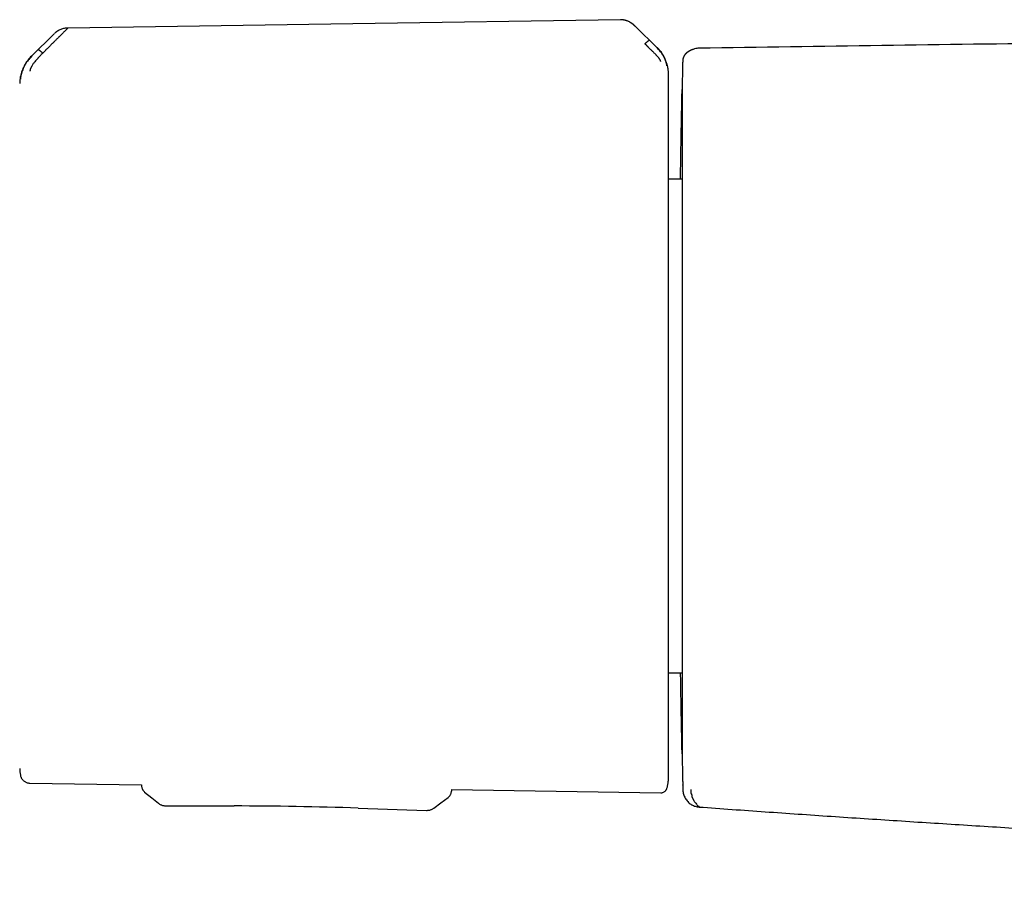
# Model space of a CAD drawing. Header units: millimetres. Extents: x 8 to 904, y 12 to 416.
# Tile 5 of 15: x 258 to 319, y 352 to 406. Entities that reach past the tile are written whole.
import ezdxf

# ---------------------------------------------------------------- set-up
doc = ezdxf.new("R2010")
doc.units = ezdxf.units.MM

msp = doc.modelspace()

# ---------------------------------------------------------------- linework, layer by layer
at = {"color": 7, "linetype": 'Continuous', "lineweight": 30}
for p, q in [((260.802, 405.873), (260.802, 405.873)), ((297.313, 404.667), (296.001, 405.959)), ((296.001, 405.959), (296.002, 405.958)), ((259.959, 405.521), (258.552, 404.124)), ((259.963, 405.525), (259.958, 405.521)), ((259.962, 405.524), (259.961, 405.523)), ((259.246, 404.317), (259.398, 404.47)), ((298.914, 403.785), (298.912, 403.762)), ((298.915, 403.858), (298.915, 403.863)), ((298.842, 396.5), (298.036, 396.5)), ((298.036, 365.904), (298.841, 365.904)), ((258.451, 359.064), (265.375, 358.957)), ((265.375, 358.958), (265.374, 358.906)), ((265.374, 358.906), (265.374, 358.889)), ((265.374, 358.906), (265.374, 358.906)), ((298.911, 359.182), (298.911, 359.182)), ((298.913, 359.159), (298.911, 359.182)), ((298.917, 358.946), (298.917, 358.95)), ((284.58, 358.662), (284.578, 358.571)), ((284.58, 358.661), (297.55, 358.462)), ((266.432, 357.814), (266.432, 357.814)), ((266.87, 357.66), (266.87, 357.66)), ((266.87, 357.659), (271.105, 357.651)), ((278.807, 357.516), (283.04, 357.377)), ((283.04, 357.377), (283.04, 357.38))]:
    msp.add_line(p, q, dxfattribs=at)
at = {"color": 7, "linetype": 'Continuous', "lineweight": 30, "flags": 128}
for points in [[(295.065, 406.394), (278.468, 406.142), (260.802, 405.874)], [(265.562, 358.51), (266.006, 358.154), (266.431, 357.813)], [(283.484, 357.515), (283.921, 357.841), (284.377, 358.182)]]:
    msp.add_lwpolyline(points, dxfattribs=at)
at = {"color": 7, "linetype": 'Continuous', "lineweight": 30}
for centre, radius, start, end in [((1298.663, 381.459), 1000, 178.72201, 178.819431), ((1298.663, 381.459), 1000, 181.179071, 181.276504), ((260.296, 360.017), 2.478, 181.21695, 190.53807), ((270.594, 107.651), 250, 88.11717, 89.88289)]:
    msp.add_arc(centre, radius, start, end, dxfattribs=at)
for points, knots in [([(260.801, 405.862), (260.794, 405.856), (260.779, 405.841), (260.74, 405.806), (260.691, 405.758), (260.634, 405.703), (260.573, 405.643), (260.512, 405.581), (260.435, 405.504), (260.372, 405.441), (260.328, 405.396), (260.314, 405.382), (260.299, 405.368), (260.284, 405.353), (260.269, 405.338), (260.24, 405.309), (260.193, 405.263), (260.126, 405.197), (260.06, 405.131), (259.997, 405.068), (259.954, 405.026), (259.926, 404.998), (259.912, 404.984), (259.898, 404.97), (259.884, 404.956), (259.87, 404.942), (259.855, 404.927), (259.818, 404.89), (259.76, 404.833), (259.686, 404.758), (259.62, 404.691), (259.563, 404.634), (259.512, 404.582), (259.467, 404.538), (259.432, 404.503), (259.411, 404.483), (259.402, 404.473), (259.399, 404.471), (259.398, 404.47), (259.398, 404.47), (259.398, 404.469)], [0, 0, 0, 0, 0.051373, 0.105665, 0.163102, 0.223827, 0.27137, 0.320803, 0.372124, 0.442732, 0.452222, 0.461768, 0.471368, 0.481024, 0.490735, 0.500501, 0.537698, 0.579265, 0.625137, 0.657731, 0.692132, 0.7001, 0.708157, 0.716302, 0.724536, 0.732857, 0.741265, 0.74976, 0.79759, 0.84013, 0.877473, 0.909711, 0.93693, 0.964012, 0.983495, 0.995471, 0.998664, 0.999564, 0.99984, 1, 1, 1, 1]), ([(260.802, 405.876), (260.765, 405.875), (260.692, 405.872), (260.581, 405.855), (260.472, 405.828), (260.363, 405.79), (260.258, 405.743), (260.156, 405.683), (260.089, 405.638), (260.059, 405.611), (260.058, 405.61)], [0, 0, 0, 0, 0.1360564, 0.2744374, 0.4148801, 0.5572072, 0.7013666, 0.8474687, 0.9958211, 1, 1, 1, 1]), ([(295.952, 406.006), (295.939, 406.017), (295.916, 406.038), (295.882, 406.068), (295.85, 406.095), (295.819, 406.119), (295.79, 406.141), (295.762, 406.161), (295.732, 406.181), (295.698, 406.204), (295.656, 406.229), (295.604, 406.258), (295.542, 406.29), (295.474, 406.318), (295.403, 406.344), (295.329, 406.365), (295.248, 406.382), (295.159, 406.393), (295.097, 406.394), (295.065, 406.395)], [0, 0, 0, 0, 0.057622, 0.106392, 0.14756, 0.185705, 0.222242, 0.257241, 0.290792, 0.329373, 0.37851, 0.437932, 0.507344, 0.586473, 0.656646, 0.732893, 0.815313, 0.904177, 1, 1, 1, 1]), ([(295.949, 406.007), (295.929, 406.026), (295.875, 406.076), (295.781, 406.148), (295.67, 406.222), (295.566, 406.277), (295.474, 406.316), (295.394, 406.344), (295.313, 406.366), (295.231, 406.381), (295.148, 406.389), (295.093, 406.389), (295.065, 406.389)], [0, 0, 0, 0, 0.084247, 0.222861, 0.35812, 0.490238, 0.576784, 0.662294, 0.747014, 0.831261, 0.915431, 1, 1, 1, 1]), ([(296.002, 405.958), (295.999, 405.96), (295.992, 405.968), (295.98, 405.98), (295.963, 405.996), (295.949, 406.009), (295.942, 406.015)], [0, 0, 0, 0, 0.134976, 0.442999, 0.730543, 1, 1, 1, 1]), ([(260.059, 405.612), (260.051, 405.605), (260.038, 405.594), (260.02, 405.579), (260.006, 405.566), (259.997, 405.558), (259.989, 405.55), (259.98, 405.542), (259.975, 405.536), (259.971, 405.533)], [0, 0, 0, 0, 0.1825659, 0.3218926, 0.4241961, 0.5180764, 0.6439372, 0.8042541, 1, 1, 1, 1]), ([(428.863, 405.61), (424.851, 405.609), (416.827, 405.605), (404.792, 405.578), (392.756, 405.535), (380.721, 405.475), (368.686, 405.397), (356.88, 405.305), (345.304, 405.198), (333.957, 405.078), (322.61, 404.943), (311.263, 404.794), (303.699, 404.683), (299.916, 404.627)], [0, 0, 0, 0, 0.093335, 0.186669, 0.280002, 0.373335, 0.466667, 0.56, 0.647999, 0.735998, 0.823998, 0.911999, 1, 1, 1, 1]), ([(296.571, 404.897), (296.58, 404.905), (296.598, 404.923), (296.625, 404.949), (296.65, 404.972), (296.677, 404.997), (296.704, 405.021), (296.732, 405.045), (296.761, 405.069), (296.789, 405.09), (296.814, 405.107), (296.833, 405.117), (296.839, 405.117), (296.842, 405.117)], [0, 0, 0, 0, 0.056304, 0.111898, 0.167775, 0.224659, 0.302815, 0.38407, 0.468372, 0.599448, 0.73388, 0.868517, 1, 1, 1, 1]), ([(297.55, 403.807), (297.55, 403.811), (297.55, 403.819), (297.545, 403.84), (297.536, 403.865), (297.523, 403.893), (297.506, 403.924), (297.486, 403.954), (297.464, 403.983), (297.439, 404.012), (297.409, 404.046), (297.377, 404.083), (297.343, 404.12), (297.311, 404.157), (297.277, 404.194), (297.241, 404.232), (297.199, 404.275), (297.152, 404.323), (297.1, 404.375), (297.044, 404.431), (296.984, 404.491), (296.931, 404.543), (296.884, 404.589), (296.843, 404.63), (296.809, 404.664), (296.782, 404.69), (296.767, 404.706), (296.75, 404.722), (296.733, 404.738), (296.716, 404.756), (296.698, 404.773), (296.679, 404.792), (296.654, 404.817), (296.626, 404.845), (296.598, 404.871), (296.582, 404.887), (296.574, 404.894), (296.572, 404.896), (296.571, 404.896), (296.571, 404.896), (296.571, 404.897), (296.571, 404.897), (296.571, 404.897)], [0, 0, 0, 0, 0.046698, 0.091618, 0.134505, 0.175194, 0.213614, 0.249779, 0.276951, 0.307118, 0.340349, 0.376695, 0.409342, 0.4408, 0.471044, 0.500021, 0.535936, 0.574169, 0.614719, 0.657569, 0.702695, 0.750057, 0.775296, 0.805099, 0.8394, 0.850353, 0.861686, 0.873397, 0.885483, 0.89794, 0.910765, 0.923954, 0.937503, 0.96472, 0.984149, 0.995887, 0.998893, 0.999683, 0.9999, 0.999964, 0.999986, 1, 1, 1, 1]), ([(297.936, 403.527), (297.935, 403.539), (297.934, 403.563), (297.924, 403.613), (297.915, 403.653), (297.909, 403.676), (297.902, 403.704), (297.889, 403.747), (297.871, 403.798), (297.851, 403.853), (297.832, 403.904), (297.811, 403.954), (297.793, 404), (297.767, 404.061), (297.73, 404.149), (297.645, 404.289), (297.507, 404.461), (297.381, 404.588), (297.315, 404.653)], [0, 0, 0, 0, 0.125554, 0.251039, 0.290001, 0.310057, 0.344618, 0.393554, 0.456767, 0.493798, 0.534579, 0.576341, 0.60187, 0.627562, 0.693703, 0.759502, 0.875658, 1, 1, 1, 1]), ([(298.036, 402.974), (298.036, 402.98), (298.036, 402.992), (298.035, 403.009), (298.035, 403.024), (298.035, 403.038), (298.034, 403.05), (298.034, 403.059), (298.034, 403.066), (298.034, 403.07), (298.034, 403.073), (298.033, 403.077), (298.033, 403.081), (298.033, 403.088), (298.032, 403.098), (298.031, 403.116), (298.03, 403.148), (298.026, 403.189), (298.022, 403.234), (298.017, 403.275), (298.012, 403.312), (298.006, 403.35), (297.999, 403.393), (297.989, 403.447), (297.975, 403.512), (297.956, 403.589), (297.93, 403.68), (297.897, 403.781), (297.855, 403.891), (297.805, 404.004), (297.748, 404.116), (297.684, 404.226), (297.611, 404.338), (297.526, 404.453), (297.431, 404.568), (297.36, 404.641), (297.323, 404.678)], [0, 0, 0, 0, 0.039957, 0.074489, 0.103626, 0.12742, 0.145882, 0.159053, 0.163701, 0.16712, 0.168413, 0.169475, 0.172083, 0.174678, 0.178792, 0.186246, 0.199902, 0.222468, 0.243604, 0.262769, 0.279943, 0.295889, 0.315844, 0.340813, 0.370823, 0.408422, 0.451811, 0.500995, 0.555955, 0.616634, 0.671498, 0.730173, 0.792538, 0.858435, 0.927668, 1, 1, 1, 1]), ([(258.549, 404.141), (258.513, 404.104), (258.44, 404.029), (258.34, 403.908), (258.247, 403.781), (258.161, 403.646), (258.084, 403.506), (258.017, 403.361), (257.958, 403.211), (257.91, 403.059), (257.871, 402.904), (257.843, 402.749), (257.825, 402.593), (257.821, 402.489), (257.818, 402.437)], [0, 0, 0, 0, 0.081774, 0.164385, 0.24768, 0.331495, 0.415659, 0.5, 0.584341, 0.668505, 0.75232, 0.835615, 0.918226, 1, 1, 1, 1]), ([(258.56, 404.114), (258.556, 404.109), (258.537, 404.09), (258.493, 404.045), (258.422, 403.976), (258.334, 403.879), (258.238, 403.751), (258.148, 403.605), (258.069, 403.449), (257.999, 403.289), (257.942, 403.129), (257.901, 402.983), (257.878, 402.866), (257.866, 402.792), (257.86, 402.735), (257.86, 402.712), (257.86, 402.699)], [0, 0, 0, 0, 0.007539, 0.032602, 0.07418, 0.124929, 0.188679, 0.265565, 0.331914, 0.405634, 0.486045, 0.573984, 0.669568, 0.772326, 0.882537, 1, 1, 1, 1]), ([(259.246, 404.317), (259.217, 404.288), (259.162, 404.233), (259.086, 404.155), (259.034, 404.101), (259.002, 404.067), (258.987, 404.051), (258.972, 404.035), (258.958, 404.021), (258.946, 404.008), (258.934, 403.995), (258.924, 403.984), (258.889, 403.945), (258.831, 403.881), (258.757, 403.792), (258.692, 403.71), (258.633, 403.632), (258.583, 403.556), (258.551, 403.498), (258.531, 403.457), (258.519, 403.433), (258.509, 403.41), (258.5, 403.387), (258.491, 403.365), (258.48, 403.333), (258.468, 403.293), (258.458, 403.251), (258.452, 403.215), (258.451, 403.202), (258.451, 403.195)], [0, 0, 0, 0, 0.064483, 0.121146, 0.169699, 0.182428, 0.194431, 0.205703, 0.216244, 0.226049, 0.235116, 0.243443, 0.251028, 0.319255, 0.38355, 0.443931, 0.500485, 0.559082, 0.620049, 0.640929, 0.662103, 0.683581, 0.705368, 0.72747, 0.749885, 0.805219, 0.865757, 0.930963, 1, 1, 1, 1]), ([(258.982, 404.534), (258.985, 404.534), (258.991, 404.535), (259.009, 404.525), (259.033, 404.508), (259.06, 404.487), (259.089, 404.463), (259.116, 404.44), (259.142, 404.416), (259.169, 404.392), (259.193, 404.369), (259.219, 404.344), (259.237, 404.326), (259.246, 404.317)], [0, 0, 0, 0, 0.131742, 0.26673, 0.401479, 0.532742, 0.617059, 0.698228, 0.776196, 0.832885, 0.888534, 0.943898, 1, 1, 1, 1]), ([(299.565, 404.556), (299.563, 404.556), (299.559, 404.554), (299.553, 404.551), (299.544, 404.548), (299.537, 404.545), (299.53, 404.542), (299.523, 404.539), (299.517, 404.537), (299.511, 404.534), (299.505, 404.532), (299.5, 404.53), (299.495, 404.528), (299.49, 404.526), (299.486, 404.524), (299.482, 404.523), (299.479, 404.521), (299.475, 404.52), (299.471, 404.518), (299.466, 404.515), (299.461, 404.513), (299.456, 404.511), (299.45, 404.509), (299.445, 404.506), (299.439, 404.503), (299.431, 404.5), (299.423, 404.496), (299.416, 404.493), (299.408, 404.489), (299.4, 404.485), (299.392, 404.481), (299.384, 404.477), (299.376, 404.473), (299.368, 404.469), (299.359, 404.465), (299.351, 404.46), (299.342, 404.455), (299.333, 404.451), (299.324, 404.446), (299.315, 404.441), (299.308, 404.437), (299.301, 404.433), (299.294, 404.429), (299.288, 404.425), (299.281, 404.421), (299.273, 404.416), (299.265, 404.411), (299.258, 404.407), (299.25, 404.401), (299.24, 404.395), (299.229, 404.388), (299.217, 404.379), (299.204, 404.37), (299.191, 404.361), (299.179, 404.351), (299.168, 404.343), (299.158, 404.335), (299.147, 404.325), (299.135, 404.315), (299.123, 404.304), (299.112, 404.293), (299.101, 404.282), (299.092, 404.272), (299.083, 404.263), (299.075, 404.254), (299.068, 404.246), (299.061, 404.237), (299.055, 404.23), (299.049, 404.222), (299.043, 404.215), (299.038, 404.208), (299.033, 404.201), (299.029, 404.195), (299.02, 404.182), (299.002, 404.155), (298.985, 404.123), (298.974, 404.101), (298.972, 404.097), (298.971, 404.093), (298.969, 404.089), (298.967, 404.085), (298.966, 404.082), (298.962, 404.074), (298.958, 404.062), (298.953, 404.051), (298.949, 404.04), (298.946, 404.03), (298.942, 404.02), (298.939, 404.01), (298.937, 404.001), (298.934, 403.991), (298.932, 403.983), (298.93, 403.974), (298.928, 403.965), (298.926, 403.956), (298.924, 403.947), (298.922, 403.939), (298.921, 403.93), (298.92, 403.922), (298.919, 403.915), (298.918, 403.907), (298.917, 403.899), (298.916, 403.892), (298.916, 403.885), (298.915, 403.878), (298.915, 403.871), (298.914, 403.865), (298.914, 403.861), (298.914, 403.858)], [0, 0, 0, 0, 0.003865, 0.01335, 0.022419, 0.031072, 0.039309, 0.046993, 0.054276, 0.061157, 0.067637, 0.073836, 0.079616, 0.084978, 0.089923, 0.094449, 0.098557, 0.102247, 0.108083, 0.113979, 0.120046, 0.126283, 0.132691, 0.139269, 0.146017, 0.15573, 0.165774, 0.175829, 0.185666, 0.195284, 0.204683, 0.21548, 0.225973, 0.236161, 0.24606, 0.257635, 0.269019, 0.280212, 0.291215, 0.302027, 0.312745, 0.320326, 0.328312, 0.336701, 0.345494, 0.354691, 0.364117, 0.373933, 0.384138, 0.394675, 0.410058, 0.425817, 0.441953, 0.458466, 0.475355, 0.488639, 0.501894, 0.514871, 0.527572, 0.539973, 0.551948, 0.563478, 0.573656, 0.583459, 0.592889, 0.601944, 0.610626, 0.618933, 0.626867, 0.634427, 0.641612, 0.648424, 0.654861, 0.66094, 0.689082, 0.729584, 0.732122, 0.734659, 0.737195, 0.739731, 0.742265, 0.744799, 0.747564, 0.751911, 0.756753, 0.762091, 0.767927, 0.773771, 0.780042, 0.786739, 0.793863, 0.801414, 0.809392, 0.817797, 0.827535, 0.83779, 0.848563, 0.859852, 0.871659, 0.883982, 0.896823, 0.910181, 0.924056, 0.938449, 0.953088, 0.968226, 0.983864, 1, 1, 1, 1]), ([(299.914, 404.627), (299.87, 404.624), (299.782, 404.619), (299.665, 404.594), (299.594, 404.567), (299.565, 404.555)], [0, 0, 0, 0, 0.3681264, 0.7365399, 1, 1, 1, 1]), ([(298.912, 403.762), (298.912, 403.755), (298.911, 403.741), (298.911, 403.714), (298.911, 403.683), (298.911, 403.654), (298.911, 403.63), (298.911, 403.614), (298.911, 403.597), (298.911, 403.579), (298.911, 403.561), (298.911, 403.543), (298.911, 403.525), (298.911, 403.495), (298.911, 403.449), (298.911, 403.382), (298.911, 403.31), (298.911, 403.256), (298.911, 403.224), (298.911, 403.218), (298.911, 403.211), (298.911, 403.205), (298.911, 403.198), (298.911, 403.191), (298.911, 403.175), (298.911, 403.15), (298.911, 403.115), (298.911, 403.073), (298.911, 403.021), (298.911, 402.977), (298.911, 402.953), (298.911, 402.95), (298.911, 402.946), (298.911, 402.943), (298.911, 402.94), (298.911, 402.936), (298.911, 402.928), (298.911, 402.912), (298.911, 402.888), (298.911, 402.862), (298.911, 402.846), (298.911, 402.838)], [0, 0, 0, 0, 0.071406, 0.141721, 0.210956, 0.279119, 0.305607, 0.331932, 0.358094, 0.384095, 0.409935, 0.435615, 0.456293, 0.476546, 0.547586, 0.616618, 0.683662, 0.748741, 0.753954, 0.759142, 0.764303, 0.769439, 0.77455, 0.779634, 0.784693, 0.812059, 0.835838, 0.859002, 0.898844, 0.936744, 0.938698, 0.940634, 0.94255, 0.944448, 0.946326, 0.948186, 0.950027, 0.959812, 0.975864, 0.988656, 1, 1, 1, 1]), ([(298.914, 403.864), (298.914, 403.864), (298.914, 403.864), (298.915, 403.864), (298.915, 403.862), (298.915, 403.86), (298.915, 403.858), (298.914, 403.854), (298.914, 403.849), (298.914, 403.843), (298.914, 403.836), (298.914, 403.828), (298.914, 403.819), (298.913, 403.809), (298.913, 403.798), (298.913, 403.789), (298.913, 403.785)], [0, 0, 0, 0, 0.029087, 0.118727, 0.205916, 0.289163, 0.370047, 0.448568, 0.524725, 0.6, 0.672815, 0.743171, 0.811067, 0.876503, 0.939481, 1, 1, 1, 1]), ([(298.036, 402.967), (298.036, 402.971), (298.036, 402.979), (298.036, 402.975), (298.036, 402.974)], [0, 0, 0, 0, 0.501965, 1, 1, 1, 1]), ([(298.036, 381.368), (298.036, 381.528), (298.036, 381.847), (298.036, 382.325), (298.036, 382.803), (298.036, 383.285), (298.036, 383.736), (298.036, 384.157), (298.036, 384.541), (298.036, 384.925), (298.036, 385.312), (298.036, 385.734), (298.036, 386.189), (298.036, 386.674), (298.036, 387.16), (298.036, 387.586), (298.036, 387.953), (298.036, 388.258), (298.036, 388.562), (298.036, 388.864), (298.036, 389.23), (298.036, 389.658), (298.036, 390.146), (298.036, 390.629), (298.036, 391.109), (298.036, 391.582), (298.036, 392.048), (298.036, 392.506), (298.036, 392.958), (298.036, 393.408), (298.036, 393.855), (298.036, 394.297), (298.036, 394.732), (298.036, 395.159), (298.036, 395.578), (298.036, 395.987), (298.036, 396.387), (298.036, 396.777), (298.036, 397.157), (298.036, 397.527), (298.036, 397.886), (298.036, 398.232), (298.036, 398.564), (298.036, 398.884), (298.036, 399.192), (298.036, 399.489), (298.036, 399.773), (298.036, 400.047), (298.036, 400.307), (298.036, 400.525), (298.036, 400.704), (298.036, 400.849), (298.036, 400.99), (298.036, 401.126), (298.036, 401.283), (298.036, 401.457), (298.036, 401.645), (298.036, 401.82), (298.036, 401.982), (298.036, 402.121), (298.036, 402.239), (298.036, 402.339), (298.036, 402.433), (298.036, 402.518), (298.036, 402.598), (298.036, 402.673), (298.036, 402.742), (298.036, 402.802), (298.036, 402.852), (298.036, 402.894), (298.036, 402.927), (298.036, 402.952), (298.036, 402.962), (298.036, 402.967)], [0, 0, 0, 0, 0.014329, 0.028654, 0.04298, 0.057322, 0.07212, 0.083744, 0.09537, 0.107001, 0.118712, 0.130678, 0.145631, 0.160589, 0.175557, 0.190861, 0.200496, 0.210132, 0.219769, 0.229411, 0.239058, 0.254994, 0.270924, 0.286858, 0.302809, 0.319, 0.334896, 0.350796, 0.36671, 0.382786, 0.399187, 0.415592, 0.432012, 0.448519, 0.465022, 0.481528, 0.498048, 0.514539, 0.531023, 0.547512, 0.564013, 0.580438, 0.596563, 0.612692, 0.628835, 0.644826, 0.660807, 0.676791, 0.692788, 0.708575, 0.718481, 0.728388, 0.738297, 0.74821, 0.75813, 0.773887, 0.789639, 0.805394, 0.821158, 0.836557, 0.848652, 0.860749, 0.872852, 0.88489, 0.896665, 0.909803, 0.922944, 0.936092, 0.949025, 0.961767, 0.974507, 0.98725, 1, 1, 1, 1]), ([(298.776, 396.5), (298.778, 396.59), (298.781, 396.8), (298.786, 397.122), (298.791, 397.466), (298.797, 397.801), (298.802, 398.125), (298.807, 398.438), (298.812, 398.738), (298.817, 399.024), (298.822, 399.296), (298.827, 399.556), (298.831, 399.791), (298.835, 400.004), (298.839, 400.195), (298.842, 400.378), (298.845, 400.552), (298.849, 400.717), (298.852, 400.882), (298.855, 401.045), (298.858, 401.203), (298.861, 401.349), (298.864, 401.482), (298.866, 401.603), (298.868, 401.711), (298.87, 401.806), (298.872, 401.885), (298.873, 401.95), (298.874, 402), (298.875, 402.036), (298.875, 402.058), (298.875, 402.061), (298.875, 402.062)], [0, 0, 0, 0, 0.025485, 0.059802, 0.094721, 0.129641, 0.164588, 0.199583, 0.234657, 0.269052, 0.303374, 0.337645, 0.371889, 0.400941, 0.430005, 0.459094, 0.488291, 0.517556, 0.5468, 0.581257, 0.615725, 0.65023, 0.684792, 0.720066, 0.755553, 0.791058, 0.826446, 0.861742, 0.896343, 0.930904, 0.965448, 1, 1, 1, 1]), ([(298.875, 402.062), (298.875, 402.061), (298.875, 402.059), (298.875, 402.04), (298.875, 402.01), (298.875, 401.966), (298.875, 401.911), (298.875, 401.844), (298.875, 401.765), (298.875, 401.674), (298.875, 401.571), (298.875, 401.455), (298.875, 401.326), (298.875, 401.185), (298.875, 401.033), (298.875, 400.868), (298.875, 400.691), (298.875, 400.502), (298.875, 400.302), (298.875, 400.091), (298.875, 399.869), (298.875, 399.635), (298.875, 399.392), (298.875, 399.139), (298.875, 398.877), (298.875, 398.605), (298.875, 398.321), (298.875, 398.026), (298.875, 397.719), (298.875, 397.403), (298.875, 397.077), (298.875, 396.742), (298.875, 396.397), (298.875, 396.044), (298.875, 395.683), (298.875, 395.314), (298.875, 394.936), (298.875, 394.55), (298.875, 394.157), (298.875, 393.757), (298.875, 393.352), (298.875, 392.94), (298.875, 392.519), (298.875, 392.091), (298.875, 391.653), (298.875, 391.209), (298.875, 390.759), (298.875, 390.303), (298.875, 389.84), (298.875, 389.372), (298.875, 388.9), (298.875, 388.423), (298.875, 387.943), (298.875, 387.46), (298.875, 386.977), (298.875, 386.493), (298.875, 386.009), (298.875, 385.519), (298.875, 385.023), (298.875, 384.52), (298.875, 384.013), (298.875, 383.505), (298.875, 382.997), (298.875, 382.489), (298.875, 381.98), (298.875, 381.471), (298.875, 380.961), (298.875, 380.452), (298.875, 379.945), (298.875, 379.439), (298.875, 378.938), (298.875, 378.44), (298.875, 377.948), (298.875, 377.457), (298.875, 376.966), (298.875, 376.476), (298.875, 375.986), (298.875, 375.499), (298.875, 375.016), (298.875, 374.536), (298.875, 374.059), (298.875, 373.588), (298.875, 373.121), (298.875, 372.661), (298.875, 372.206), (298.875, 371.756), (298.875, 371.315), (298.875, 370.881), (298.875, 370.456), (298.875, 370.036), (298.875, 369.621), (298.875, 369.211), (298.875, 368.807), (298.875, 368.411), (298.875, 368.023), (298.875, 367.643), (298.875, 367.272), (298.875, 366.91), (298.875, 366.558), (298.875, 366.216), (298.875, 365.883), (298.875, 365.559), (298.875, 365.247), (298.875, 364.945), (298.875, 364.653), (298.875, 364.372), (298.875, 364.099), (298.875, 363.835), (298.875, 363.581), (298.875, 363.337), (298.875, 363.104), (298.875, 362.881), (298.875, 362.669), (298.875, 362.468), (298.875, 362.278), (298.875, 362.1), (298.875, 361.934), (298.875, 361.78), (298.875, 361.639), (298.875, 361.51), (298.875, 361.393), (298.875, 361.288), (298.875, 361.193), (298.875, 361.11), (298.875, 361.039), (298.875, 360.981), (298.875, 360.937), (298.875, 360.905), (298.875, 360.885), (298.875, 360.883), (298.875, 360.882)], [0, 0, 0, 0, 0.007886, 0.015754, 0.023608, 0.031454, 0.039295, 0.046998, 0.054706, 0.062423, 0.070116, 0.077954, 0.085788, 0.093622, 0.10146, 0.109308, 0.11717, 0.125051, 0.132892, 0.140725, 0.148555, 0.156386, 0.164223, 0.171931, 0.179653, 0.187395, 0.195115, 0.202972, 0.210815, 0.218648, 0.226476, 0.234303, 0.242135, 0.249976, 0.257755, 0.265534, 0.273319, 0.281114, 0.288924, 0.296615, 0.30433, 0.312073, 0.319757, 0.327587, 0.335414, 0.343242, 0.351076, 0.35892, 0.36678, 0.374659, 0.382538, 0.390399, 0.398245, 0.406082, 0.413913, 0.421604, 0.429299, 0.437002, 0.444801, 0.452734, 0.460644, 0.468536, 0.476415, 0.484285, 0.492153, 0.500023, 0.507906, 0.515771, 0.523624, 0.53147, 0.539313, 0.547018, 0.55473, 0.562453, 0.570145, 0.577982, 0.585813, 0.593643, 0.601477, 0.609319, 0.617174, 0.625047, 0.63288, 0.640706, 0.648531, 0.656358, 0.664194, 0.671901, 0.679626, 0.687371, 0.695097, 0.702959, 0.710805, 0.718639, 0.726466, 0.73429, 0.742118, 0.749952, 0.757726, 0.765501, 0.773281, 0.781073, 0.788881, 0.796569, 0.804282, 0.812023, 0.819707, 0.827537, 0.835364, 0.843193, 0.851027, 0.858872, 0.866732, 0.874611, 0.882494, 0.890357, 0.898205, 0.906044, 0.913877, 0.921569, 0.929265, 0.936969, 0.944772, 0.952708, 0.96062, 0.968514, 0.976393, 0.984264, 0.992131, 1, 1, 1, 1]), ([(298.036, 359.428), (298.036, 359.431), (298.036, 359.435), (298.036, 359.456), (298.036, 359.488), (298.036, 359.531), (298.036, 359.582), (298.036, 359.638), (298.036, 359.697), (298.036, 359.764), (298.036, 359.839), (298.036, 359.921), (298.036, 360.012), (298.036, 360.111), (298.036, 360.217), (298.036, 360.331), (298.036, 360.446), (298.036, 360.558), (298.036, 360.666), (298.036, 360.778), (298.036, 360.896), (298.036, 361.037), (298.036, 361.205), (298.036, 361.404), (298.036, 361.612), (298.036, 361.831), (298.036, 362.045), (298.036, 362.251), (298.036, 362.446), (298.036, 362.647), (298.036, 362.854), (298.036, 363.088), (298.036, 363.35), (298.036, 363.642), (298.036, 363.943), (298.036, 364.254), (298.036, 364.573), (298.036, 364.899), (298.036, 365.232), (298.036, 365.573), (298.036, 365.924), (298.036, 366.286), (298.036, 366.657), (298.036, 367.036), (298.036, 367.423), (298.036, 367.789), (298.036, 368.131), (298.036, 368.448), (298.036, 368.77), (298.036, 369.096), (298.036, 369.454), (298.036, 369.846), (298.036, 370.273), (298.036, 370.705), (298.036, 371.142), (298.036, 371.531), (298.036, 371.871), (298.036, 372.161), (298.036, 372.454), (298.036, 372.748), (298.036, 373.044), (298.036, 373.381), (298.036, 373.76), (298.036, 374.181), (298.036, 374.606), (298.036, 375.033), (298.036, 375.459), (298.036, 375.875), (298.036, 376.283), (298.036, 376.684), (298.036, 377.086), (298.036, 377.486), (298.036, 377.898), (298.036, 378.324), (298.036, 378.766), (298.036, 379.207), (298.036, 379.643), (298.036, 380.076), (298.036, 380.506), (298.036, 380.937), (298.036, 381.225), (298.036, 381.368)], [0, 0, 0, 0, 0.014368, 0.028733, 0.043102, 0.057489, 0.072341, 0.084008, 0.095676, 0.10735, 0.119105, 0.131122, 0.143135, 0.15515, 0.16717, 0.179241, 0.191564, 0.201244, 0.210923, 0.220603, 0.230288, 0.23998, 0.254275, 0.268563, 0.282853, 0.297152, 0.311576, 0.322982, 0.334386, 0.345791, 0.357201, 0.36862, 0.383296, 0.397965, 0.412635, 0.427314, 0.44204, 0.456526, 0.47101, 0.485498, 0.5, 0.514754, 0.529501, 0.54425, 0.559008, 0.573728, 0.585256, 0.596781, 0.608307, 0.619839, 0.63138, 0.6459, 0.660415, 0.67493, 0.689455, 0.703863, 0.71322, 0.722576, 0.731932, 0.74129, 0.750652, 0.76002, 0.773091, 0.786156, 0.799222, 0.812294, 0.825304, 0.838049, 0.850062, 0.862077, 0.874097, 0.886049, 0.897719, 0.91074, 0.923762, 0.936793, 0.949595, 0.962194, 0.974792, 0.987392, 1, 1, 1, 1]), ([(298.875, 360.882), (298.875, 360.883), (298.875, 360.886), (298.874, 360.908), (298.874, 360.943), (298.873, 360.991), (298.871, 361.053), (298.87, 361.127), (298.868, 361.212), (298.866, 361.307), (298.864, 361.413), (298.862, 361.531), (298.859, 361.664), (298.856, 361.811), (298.853, 361.973), (298.85, 362.148), (298.846, 362.336), (298.842, 362.536), (298.838, 362.745), (298.834, 362.961), (298.83, 363.183), (298.826, 363.415), (298.822, 363.659), (298.817, 363.917), (298.812, 364.191), (298.807, 364.483), (298.802, 364.785), (298.797, 365.099), (298.792, 365.424), (298.787, 365.693), (298.785, 365.856), (298.784, 365.904)], [0, 0, 0, 0, 0.036039, 0.072074, 0.108131, 0.144234, 0.180406, 0.21645, 0.250316, 0.284177, 0.318052, 0.351961, 0.385923, 0.421839, 0.45771, 0.493557, 0.529404, 0.565274, 0.601219, 0.635076, 0.668881, 0.702653, 0.736413, 0.77018, 0.805932, 0.841692, 0.877484, 0.91333, 0.949255, 0.985104, 1, 1, 1, 1]), ([(257.86, 359.565), (257.864, 359.543), (257.874, 359.496), (257.901, 359.426), (257.938, 359.355), (257.984, 359.289), (258.04, 359.229), (258.102, 359.178), (258.169, 359.136), (258.238, 359.104), (258.309, 359.082), (258.38, 359.068), (258.428, 359.065), (258.451, 359.064)], [0, 0, 0, 0, 0.080953, 0.172546, 0.266857, 0.363186, 0.460737, 0.55865, 0.650515, 0.741202, 0.83005, 0.916477, 1, 1, 1, 1]), ([(265.375, 358.889), (265.375, 358.876), (265.376, 358.845), (265.385, 358.795), (265.4, 358.74), (265.419, 358.691), (265.436, 358.662), (265.443, 358.65)], [0, 0, 0, 0, 0.152239, 0.375928, 0.602553, 0.830674, 1, 1, 1, 1]), ([(297.936, 358.744), (297.945, 358.776), (297.962, 358.835), (297.981, 358.92), (297.996, 358.995), (298.008, 359.061), (298.016, 359.118), (298.021, 359.161), (298.024, 359.194), (298.026, 359.215), (298.027, 359.229), (298.029, 359.246), (298.03, 359.269), (298.032, 359.301), (298.034, 359.338), (298.035, 359.382), (298.035, 359.412), (298.036, 359.428)], [0, 0, 0, 0, 0.127281, 0.24127, 0.342009, 0.42957, 0.504044, 0.565528, 0.603174, 0.633603, 0.646399, 0.660791, 0.698824, 0.751139, 0.818601, 0.901526, 1, 1, 1, 1]), ([(298.912, 359.159), (298.912, 359.154), (298.913, 359.145), (298.913, 359.131), (298.913, 359.119), (298.913, 359.108), (298.914, 359.099), (298.914, 359.09), (298.914, 359.082), (298.914, 359.075), (298.914, 359.068), (298.914, 359.063), (298.915, 359.057), (298.915, 359.053), (298.915, 359.049), (298.915, 359.046), (298.915, 359.044), (298.915, 359.041), (298.915, 359.039), (298.915, 359.037), (298.915, 359.034), (298.915, 359.03), (298.916, 359.026), (298.916, 359.022), (298.916, 359.017), (298.916, 359.013), (298.916, 359.008), (298.916, 359.003), (298.916, 358.997), (298.916, 358.992), (298.916, 358.987), (298.916, 358.981), (298.916, 358.976), (298.916, 358.97), (298.916, 358.965), (298.917, 358.96), (298.917, 358.955), (298.917, 358.95), (298.917, 358.947), (298.917, 358.946)], [0, 0, 0, 0, 0.040413, 0.078528, 0.114344, 0.147862, 0.179083, 0.207509, 0.23372, 0.257714, 0.279492, 0.29939, 0.316991, 0.332294, 0.3453, 0.356009, 0.362812, 0.368684, 0.375727, 0.384186, 0.39406, 0.408673, 0.425579, 0.444777, 0.466268, 0.490051, 0.51564, 0.543441, 0.573453, 0.605676, 0.640756, 0.678128, 0.717792, 0.759748, 0.803995, 0.849682, 0.897578, 0.947685, 1, 1, 1, 1]), ([(298.917, 358.95), (298.917, 358.945), (298.917, 358.934), (298.917, 358.92), (298.918, 358.906), (298.918, 358.892), (298.918, 358.879), (298.919, 358.867), (298.919, 358.856), (298.919, 358.845), (298.919, 358.835), (298.919, 358.826), (298.92, 358.817), (298.92, 358.809), (298.92, 358.801), (298.92, 358.793), (298.92, 358.785), (298.921, 358.778), (298.921, 358.772), (298.921, 358.765), (298.921, 358.759), (298.921, 358.754), (298.921, 358.749), (298.921, 358.744), (298.921, 358.739), (298.922, 358.735), (298.922, 358.73), (298.922, 358.726), (298.922, 358.722), (298.922, 358.718), (298.922, 358.715), (298.922, 358.71), (298.922, 358.706), (298.922, 358.701), (298.923, 358.695), (298.923, 358.689), (298.923, 358.683), (298.923, 358.677), (298.923, 358.671), (298.923, 358.665), (298.924, 358.659), (298.924, 358.652), (298.924, 358.645), (298.924, 358.638), (298.925, 358.632), (298.925, 358.623), (298.925, 358.614), (298.926, 358.603), (298.927, 358.59), (298.928, 358.575), (298.93, 358.557), (298.932, 358.539), (298.934, 358.526), (298.935, 358.52)], [0, 0, 0, 0, 0.022367, 0.044287, 0.065761, 0.086789, 0.10737, 0.127505, 0.147194, 0.16485, 0.182131, 0.199037, 0.215568, 0.231724, 0.247505, 0.262912, 0.277944, 0.292601, 0.306883, 0.32079, 0.334323, 0.346739, 0.358822, 0.370572, 0.381988, 0.393072, 0.404463, 0.41548, 0.426121, 0.436389, 0.446281, 0.455799, 0.470607, 0.485769, 0.501283, 0.518298, 0.535718, 0.553544, 0.571774, 0.59041, 0.610619, 0.631284, 0.652404, 0.673981, 0.696013, 0.718499, 0.753971, 0.789167, 0.824089, 0.870429, 0.916276, 0.96163, 1, 1, 1, 1]), ([(265.443, 358.65), (265.447, 358.643), (265.46, 358.619), (265.488, 358.582), (265.521, 358.545), (265.543, 358.527), (265.55, 358.521)], [0, 0, 0, 0, 0.132219, 0.487874, 0.83856, 1, 1, 1, 1]), ([(284.377, 358.182), (284.392, 358.194), (284.421, 358.217), (284.46, 358.258), (284.494, 358.304), (284.523, 358.353), (284.547, 358.406), (284.564, 358.46), (284.575, 358.515), (284.577, 358.552), (284.578, 358.571)], [0, 0, 0, 0, 0.122194, 0.246762, 0.372964, 0.5, 0.627036, 0.753238, 0.877806, 1, 1, 1, 1]), ([(284.377, 358.182), (284.392, 358.194), (284.419, 358.215), (284.442, 358.241), (284.452, 358.252)], [0, 0, 0, 0, 0.554107, 1, 1, 1, 1]), ([(297.55, 358.462), (297.573, 358.462), (297.621, 358.464), (297.691, 358.483), (297.758, 358.514), (297.815, 358.555), (297.86, 358.601), (297.893, 358.647), (297.919, 358.696), (297.93, 358.729), (297.936, 358.745)], [0, 0, 0, 0, 0.135119, 0.276164, 0.421055, 0.567339, 0.681623, 0.793938, 0.903187, 1, 1, 1, 1]), ([(298.934, 358.52), (298.935, 358.515), (298.939, 358.465), (298.963, 358.372), (299.006, 358.247), (299.066, 358.128), (299.138, 358.018), (299.223, 357.918), (299.32, 357.829), (299.403, 357.765), (299.455, 357.736), (299.47, 357.729)], [0, 0, 0, 0, 0.016043, 0.151917, 0.286257, 0.419647, 0.552496, 0.685092, 0.817658, 0.950413, 1, 1, 1, 1]), ([(299.422, 358.674), (299.422, 358.65), (299.422, 358.603), (299.422, 358.548), (299.423, 358.502), (299.425, 358.464), (299.427, 358.442), (299.427, 358.431)], [0, 0, 0, 0, 0.200385, 0.400638, 0.600705, 0.800518, 1, 1, 1, 1]), ([(299.427, 358.431), (299.43, 358.428), (299.435, 358.422), (299.441, 358.414), (299.446, 358.407), (299.449, 358.401), (299.451, 358.398), (299.453, 358.394), (299.455, 358.39), (299.457, 358.387), (299.459, 358.383), (299.461, 358.378), (299.463, 358.371), (299.465, 358.364), (299.467, 358.357), (299.469, 358.35), (299.47, 358.344), (299.47, 358.339), (299.471, 358.334), (299.472, 358.329), (299.473, 358.324), (299.473, 358.318), (299.474, 358.312), (299.475, 358.297), (299.476, 358.28), (299.477, 358.266), (299.477, 358.262), (299.477, 358.261), (299.478, 358.26), (299.478, 358.259), (299.478, 358.258), (299.478, 358.256), (299.478, 358.25), (299.48, 358.241), (299.482, 358.233), (299.483, 358.228), (299.484, 358.226), (299.484, 358.225), (299.485, 358.223), (299.487, 358.216), (299.491, 358.205), (299.497, 358.189), (299.504, 358.173), (299.511, 358.156), (299.518, 358.139), (299.526, 358.122), (299.535, 358.105), (299.544, 358.087), (299.554, 358.069), (299.563, 358.051), (299.573, 358.034), (299.58, 358.023), (299.584, 358.016), (299.585, 358.014), (299.586, 358.011), (299.588, 358.009), (299.589, 358.007), (299.59, 358.005), (299.593, 358.001), (299.603, 357.983), (299.633, 357.936), (299.685, 357.862), (299.758, 357.771), (299.838, 357.678), (299.898, 357.615), (299.929, 357.584)], [0, 0, 0, 0, 0.009359, 0.019018, 0.028977, 0.032972, 0.037013, 0.0411, 0.045234, 0.049142, 0.052331, 0.059441, 0.066931, 0.074802, 0.083051, 0.091681, 0.097267, 0.103002, 0.108885, 0.114917, 0.121124, 0.127747, 0.134371, 0.140995, 0.182633, 0.19194, 0.193159, 0.194378, 0.195597, 0.196815, 0.197641, 0.198295, 0.205346, 0.218153, 0.231238, 0.23332, 0.235408, 0.237503, 0.239605, 0.242262, 0.260651, 0.279532, 0.298906, 0.31825, 0.338061, 0.358339, 0.379084, 0.400297, 0.421977, 0.444125, 0.4636, 0.483424, 0.48594, 0.488463, 0.49099, 0.493523, 0.496062, 0.498606, 0.50105, 0.512788, 0.560429, 0.670294, 0.780176, 0.890076, 1, 1, 1, 1]), ([(266.43, 357.814), (266.451, 357.798), (266.493, 357.767), (266.562, 357.728), (266.636, 357.698), (266.712, 357.676), (266.79, 357.662), (266.842, 357.66), (266.868, 357.659)], [0, 0, 0, 0, 0.160082, 0.323029, 0.489374, 0.658828, 0.829746, 1, 1, 1, 1]), ([(299.469, 357.727), (299.473, 357.725), (299.509, 357.701), (299.585, 357.667), (299.694, 357.625), (299.81, 357.596), (299.889, 357.588), (299.929, 357.584)], [0, 0, 0, 0, 0.0281262, 0.2678014, 0.5090613, 0.7527543, 1, 1, 1, 1]), ([(283.041, 357.377), (283.067, 357.377), (283.12, 357.377), (283.198, 357.388), (283.276, 357.408), (283.351, 357.436), (283.422, 357.472), (283.465, 357.502), (283.486, 357.517)], [0, 0, 0, 0, 0.173383, 0.345584, 0.513739, 0.678402, 0.840482, 1, 1, 1, 1]), ([(299.929, 357.584), (299.929, 357.583), (299.929, 357.583), (299.929, 357.593), (299.929, 357.593)], [0, 0, 0, 0, 0.968478, 1, 1, 1, 1]), ([(299.929, 357.584), (301.294, 357.485), (304.024, 357.288), (308.121, 357.008), (312.217, 356.737), (316.314, 356.474), (320.412, 356.217), (324.509, 355.964), (329.745, 355.645), (336.119, 355.267), (343.633, 354.833), (351.83, 354.371), (360.71, 353.882), (370.274, 353.361), (378.053, 352.941), (384.046, 352.618), (388.254, 352.393), (391.611, 352.211), (394.117, 352.078), (395.772, 351.995), (397.428, 351.917), (399.084, 351.847), (400.742, 351.786), (401.847, 351.754), (402.4, 351.738)], [0, 0, 0, 0, 0.040008, 0.080011, 0.120011, 0.160008, 0.200005, 0.240001, 0.279996, 0.353322, 0.426646, 0.499968, 0.593285, 0.686599, 0.779912, 0.82097, 0.862027, 0.90309, 0.919228, 0.935371, 0.951519, 0.967672, 0.983832, 1, 1, 1, 1])]:
    msp.add_open_spline(points, degree=3, knots=knots, dxfattribs=at)

doc.saveas('drawing.dxf')
